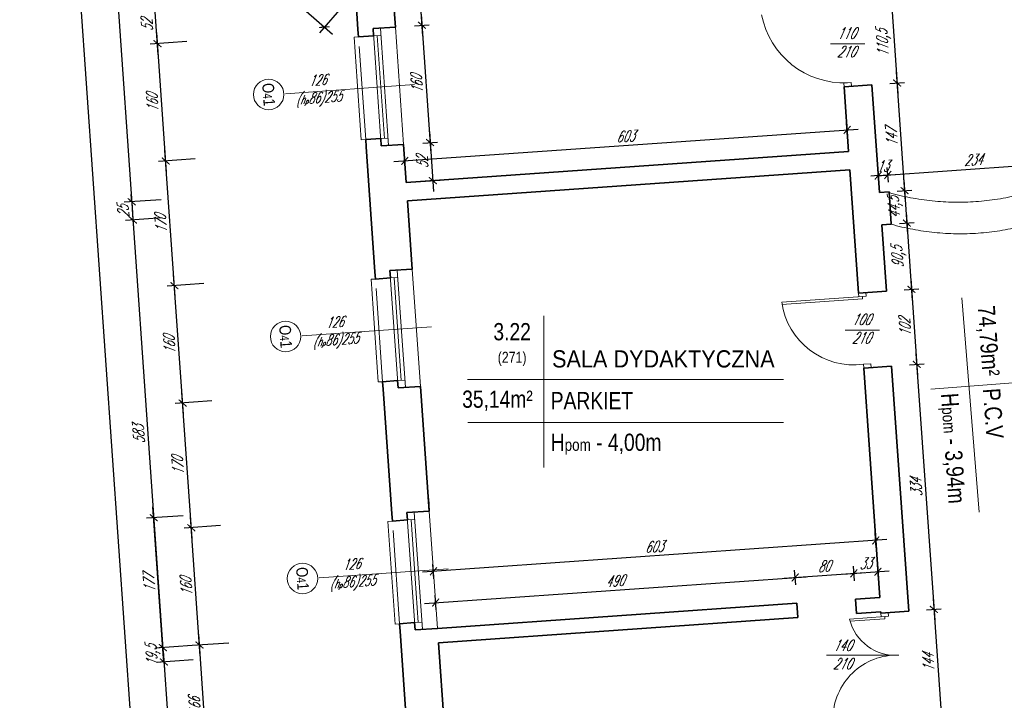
# Model space of a CAD drawing. Header units: millimetres. Extents: x 402 to 79005, y -7782 to 89952.
# Tile 41 of 256: x 21434 to 22773, y 16229 to 17155. Entities that reach past the tile are written whole.
import ezdxf

# ---------------------------------------------------------------- set-up
doc = ezdxf.new("R2010")
doc.units = ezdxf.units.MM
doc.header["$LTSCALE"] = 10
doc.linetypes.add('DASHED', pattern=[19.05, 12.7, -6.35])
doc.layers.get('0').update_dxf_attribs({"lineweight": 0})
doc.layers.get('Defpoints').update_dxf_attribs({"color": 253})
for name, color, linetype, lineweight in [('01 parter - ściany', 253, 'Continuous', 35), ('03-01_okna', 253, 'Continuous', 15), ('03_drzwi', 253, 'Continuous', 15), ('04-1_widok', 253, 'Continuous', 5), ('04-2_nad', 253, 'DASHED', 5), ('05-01_wymiary', 253, 'Continuous', 5), ('05-03_opis', 253, 'Continuous', 5)]:
    doc.layers.add(name, color=color, linetype=linetype, lineweight=lineweight)
doc.styles.add('ariel', font='ARIAL.TTF', dxfattribs={"width": 0.8})
doc.styles.add('ariel_wym', font='simplex.shx', dxfattribs={"width": 0.65, "oblique": 25})
doc.dimstyles.new('ariel 50', dxfattribs={"dimtxt": 15, "dimasz": 10, "dimexe": 10, "dimexo": 0, "dimgap": 5, "dimtad": 1, "dimdec": 1, "dimrnd": 0.5, "dimtxsty": 'ariel_wym', "dimblk": 'ARCHTICK', "dimcen": 2.5, "dimdle": 15, "dimazin": 0, "dimtfac": 1, "dimtdec": 1, "dimtix": 1, "dimtmove": 0, "dimatfit": 3, "dimldrblk": 'DOT', "dimfxl": 0, "dimarcsym": 0})
doc.dimstyles.new('ariel 50 wnętrze', dxfattribs={"dimtxt": 15, "dimasz": 10, "dimexe": 10, "dimexo": 0, "dimgap": 5, "dimtad": 1, "dimdec": 1, "dimrnd": 0.5, "dimtxsty": 'ariel_wym', "dimblk": 'ARCHTICK', "dimcen": 2.5, "dimdle": 15, "dimazin": 0, "dimtfac": 1, "dimtdec": 1, "dimtix": 1, "dimtmove": 0, "dimatfit": 3, "dimldrblk": 'DOT', "dimfxl": 0, "dimarcsym": 0})

# ---------------------------------------------------------------- blocks, each defined once
blk = doc.blocks.new('_ArchTick')
at = {"color": 0, "linetype": 'ByBlock', "const_width": 0.15}
blk.add_lwpolyline([(-0.5, -0.5), (0.5, 0.5)], dxfattribs=at)
blk = doc.blocks.new('*D3283')
at = {"layer": '05-01_wymiary', "color": 0, "lineweight": -2}
for p, q in [((21691.5, 16123.9), (21677.8, 16319.5)), ((21718.8, 16307.3), (21668.9, 16303.8)), ((21730.4, 16141.7), (21680.5, 16138.2))]:
    blk.add_line(p, q, dxfattribs=at)
at = {"layer": 'Defpoints', "color": 0, "lineweight": 0}
for p in [(22002.4, 16327.1), (21678.9, 16304.5), (22014, 16161.5)]:
    blk.add_point(p, dxfattribs=at)
at = {"layer": '05-01_wymiary', "color": 0, "lineweight": -2, "xscale": 10, "yscale": 10, "zscale": 10}
for p, rotation in [((21678.9, 16304.5), 94.00000000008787), ((21690.5, 16138.9), 274.0000000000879)]:
    blk.add_blockref('_ArchTick', p, dxfattribs=dict(at, rotation=rotation))
at = {"layer": '05-01_wymiary', "color": 0, "insert": (21672.2, 16220.8), "char_height": 15, "attachment_point": 5, "rotation": 94, "style": 'ariel_wym'}
blk.add_mtext('166', dxfattribs=at)
blk = doc.blocks.new('_Dot')
at = {"color": 0, "linetype": 'ByBlock', "lineweight": -2}
blk.add_line((-0.5, 0), (-1, 0), dxfattribs=at)
at = {"color": 0, "linetype": 'ByBlock', "const_width": 0.5}
blk.add_lwpolyline([(-0.25, 0, 1), (0.25, 0, 1)], format="xyb", close=True, dxfattribs=at)
blk = doc.blocks.new('*D3284')
at = {"layer": '05-01_wymiary', "color": 0, "lineweight": -2}
for p, q in [((21679.9, 16289.5), (21666.7, 16479.1)), ((21707.6, 16466.9), (21657.8, 16463.4)), ((21718.8, 16307.3), (21668.9, 16303.8))]:
    blk.add_line(p, q, dxfattribs=at)
at = {"layer": 'Defpoints', "color": 0, "lineweight": 0}
for p in [(21991.3, 16486.7), (21667.7, 16464.1), (22002.4, 16327.1)]:
    blk.add_point(p, dxfattribs=at)
at = {"layer": '05-01_wymiary', "color": 0, "lineweight": -2, "xscale": 10, "yscale": 10, "zscale": 10}
for p, rotation in [((21667.7, 16464.1), 94.000000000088), ((21678.9, 16304.5), 274.000000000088)]:
    blk.add_blockref('_ArchTick', p, dxfattribs=dict(at, rotation=rotation))
at = {"layer": '05-01_wymiary', "color": 0, "insert": (21660.8, 16383.4), "char_height": 15, "attachment_point": 5, "rotation": 94, "style": 'ariel_wym'}
blk.add_mtext('160', dxfattribs=at)
blk = doc.blocks.new('*D3285')
at = {"layer": '05-01_wymiary', "color": 0, "lineweight": -2}
for p, q in [((21668.8, 16449.1), (21654.8, 16648.6)), ((21695.8, 16636.5), (21645.9, 16633)), ((21707.6, 16466.9), (21657.8, 16463.4))]:
    blk.add_line(p, q, dxfattribs=at)
at = {"layer": 'Defpoints', "color": 0, "lineweight": 0}
for p in [(21979.4, 16656.3), (21655.9, 16633.7), (21991.3, 16486.7)]:
    blk.add_point(p, dxfattribs=at)
at = {"layer": '05-01_wymiary', "color": 0, "lineweight": -2, "xscale": 10, "yscale": 10, "zscale": 10}
for p, rotation in [((21655.9, 16633.7), 94.000000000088), ((21667.7, 16464.1), 274.000000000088)]:
    blk.add_blockref('_ArchTick', p, dxfattribs=dict(at, rotation=rotation))
at = {"layer": '05-01_wymiary', "color": 0, "insert": (21649.3, 16548), "char_height": 15, "attachment_point": 5, "rotation": 94, "style": 'ariel_wym'}
blk.add_mtext('170', dxfattribs=at)
blk = doc.blocks.new('*D3286')
at = {"layer": '05-01_wymiary', "color": 0, "lineweight": -2}
for p, q in [((21656.9, 16618.7), (21643.7, 16808.3)), ((21684.6, 16796.1), (21634.7, 16792.6)), ((21695.8, 16636.5), (21645.9, 16633))]:
    blk.add_line(p, q, dxfattribs=at)
at = {"layer": 'Defpoints', "color": 0, "lineweight": 0}
for p in [(21968.3, 16815.9), (21644.7, 16793.3), (21979.4, 16656.3)]:
    blk.add_point(p, dxfattribs=at)
at = {"layer": '05-01_wymiary', "color": 0, "lineweight": -2, "xscale": 10, "yscale": 10, "zscale": 10}
for p, rotation in [((21644.7, 16793.3), 94.00000000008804), ((21655.9, 16633.7), 274.0000000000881)]:
    blk.add_blockref('_ArchTick', p, dxfattribs=dict(at, rotation=rotation))
at = {"layer": '05-01_wymiary', "color": 0, "insert": (21637.8, 16712.6), "char_height": 15, "attachment_point": 5, "rotation": 94, "style": 'ariel_wym'}
blk.add_mtext('160', dxfattribs=at)
blk = doc.blocks.new('*D3287')
at = {"layer": '05-01_wymiary', "color": 0, "lineweight": -2}
for p, q in [((21672.8, 16965.7), (21622.9, 16962.2)), ((21645.8, 16778.3), (21631.8, 16977.8)), ((21684.6, 16796.1), (21634.7, 16792.6))]:
    blk.add_line(p, q, dxfattribs=at)
at = {"layer": 'Defpoints', "color": 0, "lineweight": 0}
for p in [(21956.4, 16985.5), (21632.9, 16962.9), (21968.3, 16815.9)]:
    blk.add_point(p, dxfattribs=at)
at = {"layer": '05-01_wymiary', "color": 0, "lineweight": -2, "xscale": 10, "yscale": 10, "zscale": 10}
for p, rotation in [((21632.9, 16962.9), 94.00000000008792), ((21644.7, 16793.3), 274.0000000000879)]:
    blk.add_blockref('_ArchTick', p, dxfattribs=dict(at, rotation=rotation))
at = {"layer": '05-01_wymiary', "color": 0, "insert": (21626.3, 16877.2), "char_height": 15, "attachment_point": 5, "rotation": 94, "style": 'ariel_wym'}
blk.add_mtext('170', dxfattribs=at)
blk = doc.blocks.new('*D3288')
at = {"layer": '05-01_wymiary', "color": 0, "lineweight": -2}
for p, q in [((21633.9, 16947.9), (21620.6, 17137.5)), ((21661.6, 17125.3), (21611.7, 17121.8)), ((21672.8, 16965.7), (21622.9, 16962.2))]:
    blk.add_line(p, q, dxfattribs=at)
at = {"layer": 'Defpoints', "color": 0, "lineweight": 0}
for p in [(21945.2, 17145.1), (21621.7, 17122.5), (21956.4, 16985.5)]:
    blk.add_point(p, dxfattribs=at)
at = {"layer": '05-01_wymiary', "color": 0, "lineweight": -2, "xscale": 10, "yscale": 10, "zscale": 10}
for p, rotation in [((21621.7, 17122.5), 94.00000000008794), ((21632.9, 16962.9), 274.0000000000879)]:
    blk.add_blockref('_ArchTick', p, dxfattribs=dict(at, rotation=rotation))
at = {"layer": '05-01_wymiary', "color": 0, "insert": (21614.8, 17041.8), "char_height": 15, "attachment_point": 5, "rotation": 94, "style": 'ariel_wym'}
blk.add_mtext('160', dxfattribs=at)
blk = doc.blocks.new('*D3289')
at = {"layer": '05-01_wymiary', "color": 0, "lineweight": -2}
for p, q in [((21622.7, 17107.5), (21617, 17189.3)), ((21658, 17177.2), (21608.1, 17173.7)), ((21661.6, 17125.3), (21611.7, 17121.8))]:
    blk.add_line(p, q, dxfattribs=at)
at = {"layer": 'Defpoints', "color": 0, "lineweight": 0}
for p in [(21890.7, 17193.4), (21618.1, 17174.4), (21945.2, 17145.1)]:
    blk.add_point(p, dxfattribs=at)
at = {"layer": '05-01_wymiary', "color": 0, "lineweight": -2, "xscale": 10, "yscale": 10, "zscale": 10}
for p, rotation in [((21618.1, 17174.4), 94.0000000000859), ((21621.7, 17122.5), 274.0000000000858)]:
    blk.add_blockref('_ArchTick', p, dxfattribs=dict(at, rotation=rotation))
at = {"layer": '05-01_wymiary', "color": 0, "insert": (21607.4, 17147.6), "char_height": 15, "attachment_point": 5, "rotation": 94, "style": 'ariel_wym'}
blk.add_mtext('52', dxfattribs=at)
blk = doc.blocks.new('*D3303')
at = {"layer": '05-01_wymiary', "color": 0, "lineweight": -2}
for p, q in [((21520.3, 17856.2), (21587.6, 16892.6)), ((21561.2, 17844), (21511.3, 17840.5)), ((21626.5, 16910.3), (21576.6, 16906.8))]:
    blk.add_line(p, q, dxfattribs=at)
at = {"layer": 'Defpoints', "color": 0, "lineweight": 0}
for p in [(21879.9, 17866.3), (21960, 16933.6), (21586.6, 16907.5)]:
    blk.add_point(p, dxfattribs=at)
at = {"layer": '05-01_wymiary', "color": 0, "lineweight": -2, "xscale": 10, "yscale": 10, "zscale": 10}
for p, rotation in [((21521.3, 17841.2), 94.00000000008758), ((21586.6, 16907.5), 274.0000000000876)]:
    blk.add_blockref('_ArchTick', p, dxfattribs=dict(at, rotation=rotation))
at = {"layer": '05-01_wymiary', "color": 0, "insert": (21541.5, 17373.5), "char_height": 15, "attachment_point": 5, "rotation": 94, "style": 'ariel_wym'}
blk.add_mtext('936', dxfattribs=at)
blk = doc.blocks.new('*D3304')
at = {"layer": '05-01_wymiary', "color": 0, "lineweight": -2}
for p, q in [((21586.6, 16907.5), (21585.9, 16917.5)), ((21626.5, 16910.3), (21576.6, 16906.8)), ((21586.6, 16907.5), (21588.3, 16882.6)), ((21628.2, 16885.4), (21578.4, 16881.9)), ((21588.3, 16882.6), (21589, 16872.6))]:
    blk.add_line(p, q, dxfattribs=at)
at = {"layer": 'Defpoints', "color": 0, "lineweight": 0}
for p in [(21960, 16933.6), (21961.8, 16908.7), (21588.3, 16882.6)]:
    blk.add_point(p, dxfattribs=at)
at = {"layer": '05-01_wymiary', "color": 0, "lineweight": -2, "xscale": 10, "yscale": 10, "zscale": 10}
for p, rotation in [((21586.6, 16907.5), 274.0000000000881), ((21588.3, 16882.6), 94.00000000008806)]:
    blk.add_blockref('_ArchTick', p, dxfattribs=dict(at, rotation=rotation))
at = {"layer": '05-01_wymiary', "color": 0, "insert": (21575, 16894.2), "char_height": 15, "attachment_point": 5, "rotation": 94, "style": 'ariel_wym'}
blk.add_mtext('25', dxfattribs=at)
blk = doc.blocks.new('*D3305')
at = {"layer": '05-01_wymiary', "color": 0, "lineweight": -2}
for p, q in [((21628.2, 16885.4), (21578.4, 16881.9)), ((21587.3, 16897.5), (21630.1, 16286)), ((21668.9, 16303.8), (21619, 16300.3))]:
    blk.add_line(p, q, dxfattribs=at)
at = {"layer": 'Defpoints', "color": 0, "lineweight": 0}
for p in [(21961.8, 16908.7), (22002.4, 16327.1), (21629, 16301)]:
    blk.add_point(p, dxfattribs=at)
at = {"layer": '05-01_wymiary', "color": 0, "lineweight": -2, "xscale": 10, "yscale": 10, "zscale": 10}
for p, rotation in [((21588.3, 16882.6), 94.00000000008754), ((21629, 16301), 274.0000000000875)]:
    blk.add_blockref('_ArchTick', p, dxfattribs=dict(at, rotation=rotation))
at = {"layer": '05-01_wymiary', "color": 0, "insert": (21596.2, 16590.9), "char_height": 15, "attachment_point": 5, "rotation": 94, "style": 'ariel_wym'}
blk.add_mtext('583', dxfattribs=at)
blk = doc.blocks.new('*D3306')
at = {"layer": '05-01_wymiary', "color": 0, "lineweight": -2}
for p, q in [((21630.1, 16286), (21615.6, 16492.5)), ((21656.6, 16480.4), (21606.7, 16476.9)), ((21668.9, 16303.8), (21619, 16300.3))]:
    blk.add_line(p, q, dxfattribs=at)
at = {"layer": 'Defpoints', "color": 0, "lineweight": 0}
for p in [(21990.1, 16503.7), (21616.7, 16477.6), (22002.4, 16327.1)]:
    blk.add_point(p, dxfattribs=at)
at = {"layer": '05-01_wymiary', "color": 0, "lineweight": -2, "xscale": 10, "yscale": 10, "zscale": 10}
for p, rotation in [((21616.7, 16477.6), 94.00000000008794), ((21629, 16301), 274.0000000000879)]:
    blk.add_blockref('_ArchTick', p, dxfattribs=dict(at, rotation=rotation))
at = {"layer": '05-01_wymiary', "color": 0, "insert": (21610.4, 16388.4), "char_height": 15, "attachment_point": 5, "rotation": 94, "style": 'ariel_wym'}
blk.add_mtext('177', dxfattribs=at)
blk = doc.blocks.new('*D3307')
at = {"layer": '05-01_wymiary', "color": 0, "lineweight": -2}
for p, q in [((21629.3, 16296.5), (21681.7, 15546.8)), ((21670.3, 16284.3), (21620.4, 16280.8)), ((21720.6, 15564.6), (21670.7, 15561.1))]:
    blk.add_line(p, q, dxfattribs=at)
at = {"layer": 'Defpoints', "color": 0, "lineweight": 0}
for p in [(22003.8, 16307.6), (22054.1, 15587.9), (21680.7, 15561.8)]:
    blk.add_point(p, dxfattribs=at)
at = {"layer": '05-01_wymiary', "color": 0, "lineweight": -2, "xscale": 10, "yscale": 10, "zscale": 10}
for p, rotation in [((21630.4, 16281.5), 94.00000000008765), ((21680.7, 15561.8), 274.0000000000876)]:
    blk.add_blockref('_ArchTick', p, dxfattribs=dict(at, rotation=rotation))
at = {"layer": '05-01_wymiary', "color": 0, "insert": (21641.6, 15920.7), "char_height": 15, "attachment_point": 5, "rotation": 94, "style": 'ariel_wym'}
blk.add_mtext('721,5', dxfattribs=at)
blk = doc.blocks.new('*D3316')
at = {"layer": '05-01_wymiary', "color": 0, "lineweight": -2}
for p, q in [((21752.5, 13818.9), (21443.2, 18240.8)), ((21484.2, 18228.6), (21434.3, 18225.1)), ((21791.3, 13836.7), (21741.4, 13833.2))]:
    blk.add_line(p, q, dxfattribs=at)
at = {"layer": 'Defpoints', "color": 0, "lineweight": 0}
for p in [(21816.7, 18251.8), (21444.3, 18225.8), (22198.6, 13865.1)]:
    blk.add_point(p, dxfattribs=at)
at = {"layer": '05-01_wymiary', "color": 0, "lineweight": -2, "xscale": 10, "yscale": 10, "zscale": 10}
for p, rotation in [((21444.3, 18225.8), 94.00000000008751), ((21751.4, 13833.9), 274.0000000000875)]:
    blk.add_blockref('_ArchTick', p, dxfattribs=dict(at, rotation=rotation))
at = {"layer": '05-01_wymiary', "color": 0, "insert": (21584, 16028.9), "char_height": 15, "attachment_point": 5, "rotation": 94, "style": 'ariel_wym'}
blk.add_mtext('4402,5', dxfattribs=at)
blk = doc.blocks.new('*D3343')
at = {"layer": '05-01_wymiary', "color": 0, "lineweight": -2}
for p, q in [((22618.7, 17194.2), (22628.5, 17054.1)), ((22609.8, 17178.6), (22629.7, 17179.9)), ((22617.5, 17068.3), (22637.4, 17069.7))]:
    blk.add_line(p, q, dxfattribs=at)
at = {"layer": 'Defpoints', "color": 0, "lineweight": 0}
for p in [(22585.6, 17176.9), (22593.3, 17066.6), (22627.5, 17069)]:
    blk.add_point(p, dxfattribs=at)
at = {"layer": '05-01_wymiary', "color": 0, "lineweight": -2, "xscale": 10, "yscale": 10, "zscale": 10}
for p, rotation in [((22619.7, 17179.2), 94.0000000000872), ((22627.5, 17069), 274.0000000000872)]:
    blk.add_blockref('_ArchTick', p, dxfattribs=dict(at, rotation=rotation))
at = {"layer": '05-01_wymiary', "color": 0, "insert": (22609.7, 17123.2), "char_height": 15, "attachment_point": 5, "rotation": 94, "style": 'ariel_wym'}
blk.add_mtext('110,5', dxfattribs=at)
blk = doc.blocks.new('*D3344')
at = {"layer": '05-01_wymiary', "color": 0, "lineweight": -2}
for p, q in [((22626.4, 17084), (22638.7, 16907.6)), ((22617.5, 17068.3), (22637.4, 17069.7)), ((22627.7, 16921.9), (22647.7, 16923.3))]:
    blk.add_line(p, q, dxfattribs=at)
at = {"layer": 'Defpoints', "color": 0, "lineweight": 0}
for p in [(22593.3, 17066.6), (22616.5, 16921.1), (22637.7, 16922.6)]:
    blk.add_point(p, dxfattribs=at)
at = {"layer": '05-01_wymiary', "color": 0, "lineweight": -2, "xscale": 10, "yscale": 10, "zscale": 10}
for p, rotation in [((22627.5, 17069), 94.00000000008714), ((22637.7, 16922.6), 274.0000000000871)]:
    blk.add_blockref('_ArchTick', p, dxfattribs=dict(at, rotation=rotation))
at = {"layer": '05-01_wymiary', "color": 0, "insert": (22620.1, 16994.9), "char_height": 15, "attachment_point": 5, "rotation": 94, "style": 'ariel_wym'}
blk.add_mtext('147', dxfattribs=at)
blk = doc.blocks.new('*D3345')
at = {"layer": '05-01_wymiary', "color": 0, "lineweight": -2}
for p, q in [((22636.6, 16937.5), (22641.8, 16863.4)), ((22627.7, 16921.9), (22647.7, 16923.3)), ((22630.8, 16877.7), (22650.8, 16879.1))]:
    blk.add_line(p, q, dxfattribs=at)
at = {"layer": 'Defpoints', "color": 0, "lineweight": 0}
for p in [(22616.5, 16921.1), (22619.6, 16876.9), (22640.8, 16878.4)]:
    blk.add_point(p, dxfattribs=at)
at = {"layer": '05-01_wymiary', "color": 0, "lineweight": -2, "xscale": 10, "yscale": 10, "zscale": 10}
for p, rotation in [((22637.7, 16922.6), 94.00000000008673), ((22640.8, 16878.4), 274.0000000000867)]:
    blk.add_blockref('_ArchTick', p, dxfattribs=dict(at, rotation=rotation))
at = {"layer": '05-01_wymiary', "color": 0, "insert": (22625.3, 16899.5), "char_height": 15, "attachment_point": 5, "rotation": 94, "style": 'ariel_wym'}
blk.add_mtext('44,5', dxfattribs=at)
blk = doc.blocks.new('*D3346')
at = {"layer": '05-01_wymiary', "color": 0, "lineweight": -2}
for p, q in [((22639.7, 16893.3), (22648.1, 16773.2)), ((22630.8, 16877.7), (22650.8, 16879.1)), ((22637.1, 16787.5), (22657.1, 16788.9))]:
    blk.add_line(p, q, dxfattribs=at)
at = {"layer": 'Defpoints', "color": 0, "lineweight": 0}
for p in [(22619.6, 16876.9), (22612.9, 16785.8), (22647.1, 16788.2)]:
    blk.add_point(p, dxfattribs=at)
at = {"layer": '05-01_wymiary', "color": 0, "lineweight": -2, "xscale": 10, "yscale": 10, "zscale": 10}
for p, rotation in [((22640.8, 16878.4), 94.00000000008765), ((22647.1, 16788.2), 274.0000000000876)]:
    blk.add_blockref('_ArchTick', p, dxfattribs=dict(at, rotation=rotation))
at = {"layer": '05-01_wymiary', "color": 0, "insert": (22630, 16832.3), "char_height": 15, "attachment_point": 5, "rotation": 94, "style": 'ariel_wym'}
blk.add_mtext('90,5', dxfattribs=at)
blk = doc.blocks.new('*D3347')
at = {"layer": '05-01_wymiary', "color": 0, "lineweight": -2}
for p, q in [((22646, 16803.2), (22655.3, 16671.3)), ((22637.1, 16787.5), (22657.1, 16788.9)), ((22644.2, 16685.6), (22664.2, 16686.9))]:
    blk.add_line(p, q, dxfattribs=at)
at = {"layer": 'Defpoints', "color": 0, "lineweight": 0}
for p in [(22612.9, 16785.8), (22620.1, 16683.9), (22654.2, 16686.3)]:
    blk.add_point(p, dxfattribs=at)
at = {"layer": '05-01_wymiary', "color": 0, "lineweight": -2, "xscale": 10, "yscale": 10, "zscale": 10}
for p, rotation in [((22647.1, 16788.2), 94.00000000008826), ((22654.2, 16686.3), 274.0000000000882)]:
    blk.add_blockref('_ArchTick', p, dxfattribs=dict(at, rotation=rotation))
at = {"layer": '05-01_wymiary', "color": 0, "insert": (22638.2, 16736.4), "char_height": 15, "attachment_point": 5, "rotation": 94, "style": 'ariel_wym'}
blk.add_mtext('102', dxfattribs=at)
blk = doc.blocks.new('*D3348')
at = {"layer": '05-01_wymiary', "color": 0, "lineweight": -2}
for p, q in [((22653.2, 16701.2), (22678.6, 16338)), ((22644.2, 16685.6), (22664.2, 16686.9)), ((22667.6, 16352.3), (22687.5, 16353.7))]:
    blk.add_line(p, q, dxfattribs=at)
at = {"layer": 'Defpoints', "color": 0, "lineweight": 0}
for p in [(22620.1, 16683.9), (22643.4, 16350.6), (22677.5, 16353)]:
    blk.add_point(p, dxfattribs=at)
at = {"layer": '05-01_wymiary', "color": 0, "lineweight": -2, "xscale": 10, "yscale": 10, "zscale": 10}
for p, rotation in [((22654.2, 16686.3), 94.00000000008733), ((22677.5, 16353), 274.0000000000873)]:
    blk.add_blockref('_ArchTick', p, dxfattribs=dict(at, rotation=rotation))
at = {"layer": '05-01_wymiary', "color": 0, "insert": (22653.4, 16518.7), "char_height": 15, "attachment_point": 5, "rotation": 94, "style": 'ariel_wym'}
blk.add_mtext('334', dxfattribs=at)
blk = doc.blocks.new('*D3349')
at = {"layer": '05-01_wymiary', "color": 0, "lineweight": -2}
for p, q in [((22676.5, 16367.9), (22688.6, 16194.6)), ((22667.6, 16352.3), (22687.5, 16353.7)), ((22677.6, 16208.8), (22697.5, 16210.2))]:
    blk.add_line(p, q, dxfattribs=at)
at = {"layer": 'Defpoints', "color": 0, "lineweight": 0}
for p in [(22643.4, 16350.6), (22653.4, 16207.1), (22687.6, 16209.5)]:
    blk.add_point(p, dxfattribs=at)
at = {"layer": '05-01_wymiary', "color": 0, "lineweight": -2, "xscale": 10, "yscale": 10, "zscale": 10}
for p, rotation in [((22677.5, 16353), 94.00000000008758), ((22687.6, 16209.5), 274.0000000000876)]:
    blk.add_blockref('_ArchTick', p, dxfattribs=dict(at, rotation=rotation))
at = {"layer": '05-01_wymiary', "color": 0, "insert": (22670.1, 16280.4), "char_height": 15, "attachment_point": 5, "rotation": 94, "style": 'ariel_wym'}
blk.add_mtext('144', dxfattribs=at)
blk = doc.blocks.new('*D3366')
at = {"layer": '05-01_wymiary', "color": 0, "lineweight": -2}
for p, q in [((22602.6, 16933.1), (22601.2, 16953)), ((22615.6, 16934), (22614.2, 16953.9)), ((22601.9, 16943.1), (22592, 16942.4)), ((22601.9, 16943.1), (22614.9, 16944)), ((22614.9, 16944), (22624.9, 16944.7))]:
    blk.add_line(p, q, dxfattribs=at)
at = {"layer": 'Defpoints', "color": 0, "lineweight": 0}
for p in [(22614.9, 16944), (22603.5, 16920.2), (22616.5, 16921.1)]:
    blk.add_point(p, dxfattribs=at)
at = {"layer": '05-01_wymiary', "color": 0, "lineweight": -2, "xscale": 10, "yscale": 10, "zscale": 10}
for p, rotation in [((22601.9, 16943.1), 3.999999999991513), ((22614.9, 16944), 183.9999999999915)]:
    blk.add_blockref('_ArchTick', p, dxfattribs=dict(at, rotation=rotation))
at = {"layer": '05-01_wymiary', "color": 0, "insert": (22607.6, 16956), "char_height": 15, "attachment_point": 5, "rotation": 4, "style": 'ariel_wym'}
blk.add_mtext('13', dxfattribs=at)
blk = doc.blocks.new('*D3367')
at = {"layer": '05-01_wymiary', "color": 0, "lineweight": -2}
for p, q in [((22849, 16950.2), (22847.6, 16970.2)), ((22600, 16942.8), (22863.3, 16961.2)), ((22615.6, 16933.9), (22614.2, 16953.8))]:
    blk.add_line(p, q, dxfattribs=at)
at = {"layer": 'Defpoints', "color": 0, "lineweight": 0}
for p in [(22848.3, 16960.2), (22849.9, 16937.3), (22616.5, 16921)]:
    blk.add_point(p, dxfattribs=at)
at = {"layer": '05-01_wymiary', "color": 0, "lineweight": -2, "xscale": 10, "yscale": 10, "zscale": 10}
for p, rotation in [((22848.3, 16960.2), 3.999999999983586), ((22614.9, 16943.9), 183.9999999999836)]:
    blk.add_blockref('_ArchTick', p, dxfattribs=dict(at, rotation=rotation))
at = {"layer": '05-01_wymiary', "color": 0, "insert": (22730.8, 16964.5), "char_height": 15, "attachment_point": 5, "rotation": 4, "style": 'ariel_wym'}
blk.add_mtext('234', dxfattribs=at)
blk = doc.blocks.new('*D2608')
at = {"layer": '05-01_wymiary', "color": 0, "lineweight": -2}
for p, q in [((22599.2, 16436.9), (22597.8, 16456.8)), ((22613.5, 16447.9), (21982.1, 16403.7)), ((21997.7, 16394.8), (21996.3, 16414.7))]:
    blk.add_line(p, q, dxfattribs=at)
at = {"layer": 'Defpoints', "color": 0, "lineweight": 0}
for p in [(22600.6, 16417.9), (21997, 16404.8), (21999, 16375.8)]:
    blk.add_point(p, dxfattribs=at)
at = {"layer": '05-01_wymiary', "color": 0, "lineweight": -2, "xscale": 10, "yscale": 10, "zscale": 10}
for p, rotation in [((22598.5, 16446.8), 3.999999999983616), ((21997, 16404.8), 183.9999999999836)]:
    blk.add_blockref('_ArchTick', p, dxfattribs=dict(at, rotation=rotation))
at = {"layer": '05-01_wymiary', "color": 0, "insert": (22296.9, 16438.3), "char_height": 15, "attachment_point": 5, "rotation": 4, "style": 'ariel_wym'}
blk.add_mtext('603', dxfattribs=at)
blk = doc.blocks.new('*D2610')
at = {"layer": '05-01_wymiary', "color": 0, "lineweight": -2}
for p, q in [((21943, 16962), (22574.5, 17006.1)), ((22560.2, 16995.1), (22558.8, 17015)), ((21958.7, 16953), (21957.3, 16973))]:
    blk.add_line(p, q, dxfattribs=at)
at = {"layer": 'Defpoints', "color": 0, "lineweight": 0}
for p in [(22559.5, 17005.1), (22561.6, 16975.7), (21960, 16933.6)]:
    blk.add_point(p, dxfattribs=at)
at = {"layer": '05-01_wymiary', "color": 0, "lineweight": -2, "xscale": 10, "yscale": 10, "zscale": 10}
for p, rotation in [((22559.5, 17005.1), 3.999999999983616), ((21958, 16963), 183.9999999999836)]:
    blk.add_blockref('_ArchTick', p, dxfattribs=dict(at, rotation=rotation))
at = {"layer": '05-01_wymiary', "color": 0, "insert": (22257.9, 16996.5), "char_height": 15, "attachment_point": 5, "rotation": 4, "style": 'ariel_wym'}
blk.add_mtext('603', dxfattribs=at)
blk = doc.blocks.new('*D2620')
at = {"layer": '05-01_wymiary', "color": 0, "lineweight": -2}
for p, q in [((21975.1, 17235.5), (21982.3, 17132.7)), ((21966.2, 17219.9), (21986.1, 17221.3)), ((21971.3, 17146.9), (21991.2, 17148.3))]:
    blk.add_line(p, q, dxfattribs=at)
at = {"layer": 'Defpoints', "color": 0, "lineweight": 0}
for p in [(21940.1, 17218.1), (21945.2, 17145.1), (21981.3, 17147.6)]:
    blk.add_point(p, dxfattribs=at)
at = {"layer": '05-01_wymiary', "color": 0, "lineweight": -2, "xscale": 10, "yscale": 10, "zscale": 10}
for p, rotation in [((21976.2, 17220.6), 94.00000000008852), ((21981.3, 17147.6), 274.0000000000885)]:
    blk.add_blockref('_ArchTick', p, dxfattribs=dict(at, rotation=rotation))
at = {"layer": '05-01_wymiary', "color": 0, "insert": (21966.2, 17183.2), "char_height": 15, "attachment_point": 5, "rotation": 94, "style": 'ariel_wym'}
blk.add_mtext('73', dxfattribs=at)
blk = doc.blocks.new('*D2621')
at = {"layer": '05-01_wymiary', "color": 0, "lineweight": -2}
for p, q in [((21980.2, 17162.6), (21993.5, 16973.1)), ((21971.3, 17146.9), (21991.2, 17148.3)), ((21982.5, 16987.3), (22002.4, 16988.7))]:
    blk.add_line(p, q, dxfattribs=at)
at = {"layer": 'Defpoints', "color": 0, "lineweight": 0}
for p in [(21945.2, 17145.1), (21956.4, 16985.5), (21992.4, 16988)]:
    blk.add_point(p, dxfattribs=at)
at = {"layer": '05-01_wymiary', "color": 0, "lineweight": -2, "xscale": 10, "yscale": 10, "zscale": 10}
for p, rotation in [((21981.3, 17147.6), 94.00000000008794), ((21992.4, 16988), 274.0000000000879)]:
    blk.add_blockref('_ArchTick', p, dxfattribs=dict(at, rotation=rotation))
at = {"layer": '05-01_wymiary', "color": 0, "insert": (21974.4, 17067), "char_height": 15, "attachment_point": 5, "rotation": 94, "style": 'ariel_wym'}
blk.add_mtext('160', dxfattribs=at)
blk = doc.blocks.new('*D2622')
at = {"layer": '05-01_wymiary', "color": 0, "lineweight": -2}
for p, q in [((21991.4, 17003), (21997.1, 16921.2)), ((21982.5, 16987.3), (22002.4, 16988.7)), ((21986.1, 16935.5), (22006, 16936.8))]:
    blk.add_line(p, q, dxfattribs=at)
at = {"layer": 'Defpoints', "color": 0, "lineweight": 0}
for p in [(21956.4, 16985.5), (21960, 16933.6), (21996.1, 16936.2)]:
    blk.add_point(p, dxfattribs=at)
at = {"layer": '05-01_wymiary', "color": 0, "lineweight": -2, "xscale": 10, "yscale": 10, "zscale": 10}
for p, rotation in [((21992.4, 16988), 94.0000000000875), ((21996.1, 16936.2), 274.0000000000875)]:
    blk.add_blockref('_ArchTick', p, dxfattribs=dict(at, rotation=rotation))
at = {"layer": '05-01_wymiary', "color": 0, "insert": (21981.8, 16961.2), "char_height": 15, "attachment_point": 5, "rotation": 94, "style": 'ariel_wym'}
blk.add_mtext('52', dxfattribs=at)
blk = doc.blocks.new('*D3065')
at = {"layer": '05-01_wymiary', "color": 0, "lineweight": -2}
for p, q in [((21816.2, 17226.2), (21783.4, 17188.5)), ((21859.9, 17135.1), (21778.6, 17205.9)), ((21874.9, 17175.2), (21842.1, 17137.4))]:
    blk.add_line(p, q, dxfattribs=at)
at = {"layer": 'Defpoints', "color": 0, "lineweight": 0}
for p in [(21832, 17244.5), (21789.9, 17196), (21890.7, 17193.4)]:
    blk.add_point(p, dxfattribs=at)
at = {"layer": '05-01_wymiary', "color": 0, "lineweight": -2, "xscale": 10, "yscale": 10, "zscale": 10}
for p, rotation in [((21789.9, 17196), 139.0000000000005), ((21848.6, 17145), 319.0000000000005)]:
    blk.add_blockref('_ArchTick', p, dxfattribs=dict(at, rotation=rotation))
at = {"layer": '05-01_wymiary', "color": 0, "insert": (21827.5, 17179.9), "char_height": 15, "attachment_point": 5, "rotation": 319, "style": 'ariel_wym'}
blk.add_mtext('78', dxfattribs=at)
blk = doc.blocks.new('*D3070')
at = {"layer": '05-01_wymiary', "color": 0, "lineweight": -2}
for p, q in [((22489.6, 16386.5), (22488.2, 16406.4)), ((21985, 16361.2), (22503.8, 16397.5)), ((22000.7, 16352.3), (21999.3, 16372.2))]:
    blk.add_line(p, q, dxfattribs=at)
at = {"layer": 'Defpoints', "color": 0, "lineweight": 0}
for p in [(22488.9, 16396.4), (22491.3, 16361.3), (22002.4, 16327.1)]:
    blk.add_point(p, dxfattribs=at)
at = {"layer": '05-01_wymiary', "color": 0, "lineweight": -2, "xscale": 10, "yscale": 10, "zscale": 10}
for p, rotation in [((22488.9, 16396.4), 3.999999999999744), ((22000, 16362.3), 183.9999999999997)]:
    blk.add_blockref('_ArchTick', p, dxfattribs=dict(at, rotation=rotation))
at = {"layer": '05-01_wymiary', "color": 0, "insert": (22243.6, 16391.8), "char_height": 15, "attachment_point": 5, "rotation": 4, "style": 'ariel_wym'}
blk.add_mtext('490', dxfattribs=at)
blk = doc.blocks.new('*D3071')
at = {"layer": '05-01_wymiary', "color": 0, "lineweight": -2}
for p, q in [((22473.9, 16395.4), (22583.6, 16403.1)), ((22489.6, 16386.5), (22488.2, 16406.4)), ((22569.4, 16392), (22568, 16412))]:
    blk.add_line(p, q, dxfattribs=at)
at = {"layer": 'Defpoints', "color": 0, "lineweight": 0}
for p in [(22568.7, 16402), (22571.1, 16366.9), (22491.3, 16361.3)]:
    blk.add_point(p, dxfattribs=at)
at = {"layer": '05-01_wymiary', "color": 0, "lineweight": -2, "xscale": 10, "yscale": 10, "zscale": 10}
for p, rotation in [((22488.9, 16396.4), 184.0002928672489), ((22568.7, 16402), 4.000292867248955)]:
    blk.add_blockref('_ArchTick', p, dxfattribs=dict(at, rotation=rotation))
at = {"layer": '05-01_wymiary', "color": 0, "insert": (22527.9, 16411.7), "char_height": 15, "attachment_point": 5, "rotation": 4.0003, "style": 'ariel_wym'}
blk.add_mtext('80', dxfattribs=at)
blk = doc.blocks.new('*D3072')
at = {"layer": '05-01_wymiary', "color": 0, "lineweight": -2}
for p, q in [((22553.7, 16401), (22616.5, 16405.4)), ((22569.4, 16392), (22568, 16412)), ((22602.2, 16394.3), (22600.8, 16414.3))]:
    blk.add_line(p, q, dxfattribs=at)
at = {"layer": 'Defpoints', "color": 0, "lineweight": 0}
for p in [(22601.5, 16404.3), (22571.1, 16366.9), (22604, 16369.2)]:
    blk.add_point(p, dxfattribs=at)
at = {"layer": '05-01_wymiary', "color": 0, "lineweight": -2, "xscale": 10, "yscale": 10, "zscale": 10}
for p, rotation in [((22568.7, 16402), 183.9999999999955), ((22601.5, 16404.3), 3.999999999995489)]:
    blk.add_blockref('_ArchTick', p, dxfattribs=dict(at, rotation=rotation))
at = {"layer": '05-01_wymiary', "color": 0, "insert": (22584.2, 16415.6), "char_height": 15, "attachment_point": 5, "rotation": 4, "style": 'ariel_wym'}
blk.add_mtext('33', dxfattribs=at)
blk = doc.blocks.new('*D3081')
at = {"layer": '05-01_wymiary', "color": 0, "lineweight": -2}
for p, q in [((21629, 16301), (21628.3, 16311)), ((21629.2, 16301), (21619, 16300.3)), ((21630.4, 16281.5), (21629, 16301)), ((21630.6, 16281.5), (21620.4, 16280.8)), ((21630.4, 16281.5), (21631.1, 16271.6))]:
    blk.add_line(p, q, dxfattribs=at)
at = {"layer": 'Defpoints', "color": 0, "lineweight": 0}
for p in [(21972, 16325), (21629, 16301), (22003.8, 16307.6)]:
    blk.add_point(p, dxfattribs=at)
at = {"layer": '05-01_wymiary', "color": 0, "lineweight": -2, "xscale": 10, "yscale": 10, "zscale": 10}
for p, rotation in [((21629, 16301), 274.0000000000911), ((21630.4, 16281.5), 94.00000000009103)]:
    blk.add_blockref('_ArchTick', p, dxfattribs=dict(at, rotation=rotation))
at = {"layer": '05-01_wymiary', "color": 0, "insert": (21615.8, 16290.3), "char_height": 15, "attachment_point": 5, "rotation": 94, "style": 'ariel_wym'}
blk.add_mtext('19,5', dxfattribs=at)

msp = doc.modelspace()

# ---------------------------------------------------------------- linework, layer by layer
at = {"layer": '01 parter - ściany'}
for p, q in [((21945.244, 17145.116), (21940.143, 17218.062)), ((21894.368, 17141.558), (21890.741, 17193.431)), ((21895.066, 17131.582), (21894.368, 17141.558)), ((21945.244, 17145.116), (21914.818, 17142.988)), ((21914.818, 17142.988), (21915.516, 17133.012)), ((21915.516, 17133.012), (21895.066, 17131.582)), ((22593.298, 17066.63), (22555.39, 17063.98)), ((22561.564, 16975.695), (22555.39, 17063.98)), ((22603.538, 16920.188), (22593.298, 17066.63)), ((21925.282, 16993.353), (21904.832, 16991.923)), ((21904.832, 16991.923), (21905.529, 16981.948)), ((21925.979, 16983.378), (21925.282, 16993.353)), ((21917.388, 16812.362), (21905.529, 16981.948)), ((21956.405, 16985.505), (21925.979, 16983.378)), ((21960.032, 16933.632), (21956.405, 16985.505)), ((21960.032, 16933.632), (22561.564, 16975.695)), ((21961.776, 16908.693), (22563.307, 16950.756)), ((22575.027, 16783.164), (22563.307, 16950.756)), ((22603.538, 16920.188), (22616.506, 16921.095)), ((22616.506, 16921.095), (22619.596, 16876.903)), ((21968.264, 16815.919), (21961.776, 16908.693)), ((22619.596, 16876.903), (22606.628, 16875.996)), ((22612.934, 16785.815), (22606.628, 16875.996)), ((21918.085, 16802.386), (21917.388, 16812.362)), ((21968.264, 16815.919), (21937.838, 16813.792)), ((21937.838, 16813.792), (21938.536, 16803.816)), ((21938.536, 16803.816), (21918.085, 16802.386)), ((22612.934, 16785.815), (22575.027, 16783.164)), ((22620.063, 16683.864), (22582.156, 16681.213)), ((22643.369, 16350.578), (22620.063, 16683.864)), ((22589.885, 16570.684), (22582.156, 16681.213)), ((21948.301, 16664.157), (21927.851, 16662.727)), ((21927.851, 16662.727), (21928.549, 16652.752)), ((21948.999, 16654.182), (21948.301, 16664.157)), ((21940.408, 16483.166), (21928.549, 16652.752)), ((21979.425, 16656.309), (21948.999, 16654.182)), ((21991.283, 16486.723), (21979.425, 16656.309)), ((22603.975, 16369.176), (22589.885, 16570.684)), ((21991.283, 16486.723), (21990.097, 16503.682)), ((21941.105, 16473.19), (21940.408, 16483.166)), ((21991.283, 16486.723), (21960.858, 16484.596)), ((21960.858, 16484.596), (21961.555, 16474.62)), ((21961.555, 16474.62), (21941.105, 16473.19)), ((22571.126, 16366.874), (22603.975, 16369.176)), ((22571.126, 16366.874), (22572.276, 16347.384)), ((22002.444, 16327.113), (22491.315, 16361.298)), ((22491.315, 16361.298), (22492.449, 16341.802)), ((22572.275, 16347.39), (22605.337, 16349.702)), ((22605.461, 16347.927), (22605.337, 16349.702)), ((22643.369, 16350.578), (22605.461, 16347.927)), ((22003.806, 16307.639), (22492.448, 16341.808)), ((21971.321, 16334.961), (21950.871, 16333.531)), ((21950.871, 16333.531), (21951.569, 16323.555)), ((21963.148, 16157.96), (21951.569, 16323.555)), ((21972.019, 16324.986), (21971.321, 16334.961)), ((22002.444, 16327.113), (21972.019, 16324.986)), ((22014.024, 16161.517), (22003.806, 16307.639))]:
    msp.add_line(p, q, dxfattribs=at)
at = {"layer": '03-01_okna', "linetype": 'Continuous', "lineweight": 0}
for p, q in [((21925.979, 16983.378), (21914.818, 17142.988)), ((21935.955, 16984.075), (21924.794, 17143.686)), ((21925.492, 17133.71), (21915.516, 17133.012)), ((21930.27, 16993.702), (21920.504, 17133.361)), ((21935.257, 16994.051), (21925.282, 16993.353)), ((21948.999, 16654.182), (21937.838, 16813.792)), ((21948.511, 16804.514), (21938.536, 16803.816)), ((21958.975, 16654.879), (21947.814, 16814.489)), ((21953.289, 16664.506), (21943.523, 16804.165)), ((21958.277, 16664.855), (21948.301, 16664.157)), ((21972.019, 16324.986), (21960.858, 16484.596)), ((21981.994, 16325.683), (21970.833, 16485.293)), ((21971.531, 16475.318), (21961.555, 16474.62)), ((21976.309, 16335.31), (21966.543, 16474.969)), ((21981.297, 16335.659), (21971.321, 16334.961))]:
    msp.add_line(p, q, dxfattribs=at)
at = {"layer": '03-01_okna', "linetype": 'DASHED'}
for p, q in [((21904.832, 16991.923), (21895.066, 17131.582)), ((21927.851, 16662.727), (21918.085, 16802.386)), ((21950.871, 16333.531), (21941.105, 16473.19))]:
    msp.add_line(p, q, dxfattribs=at)
at = {"layer": '03-01_okna', "linetype": 'Continuous', "lineweight": 0}
for points in [[(21904.832, 16991.923), (21898.846, 16991.505), (21889.08, 17131.164), (21895.066, 17131.582)], [(21927.851, 16662.727), (21921.866, 16662.309), (21912.1, 16801.968), (21918.085, 16802.386)], [(21950.871, 16333.531), (21944.886, 16333.113), (21935.12, 16472.772), (21941.105, 16473.19)]]:
    msp.add_lwpolyline(points, dxfattribs=at)
at = {"layer": '03_drzwi'}
for p, q in [((22536.831, 17122.158), (22583.478, 17122.158)), ((22565.017, 17069.665), (22555.041, 17068.967)), ((22555.041, 17068.967), (22555.39, 17063.98)), ((22560.029, 17069.316), (22565.017, 17069.665)), ((22565.017, 17069.665), (22565.366, 17064.677)), ((22580.363, 16778.525), (22470.631, 16770.852)), ((22575.375, 16778.176), (22575.027, 16783.164)), ((22585.351, 16778.874), (22575.375, 16778.176)), ((22580.363, 16778.525), (22585.351, 16778.874)), ((22580.572, 16775.532), (22580.363, 16778.525)), ((22585.351, 16778.874), (22585.002, 16783.862)), ((22580.572, 16775.532), (22470.84, 16767.859)), ((22557.103, 16732.744), (22603.75, 16732.744)), ((22591.773, 16687.033), (22581.798, 16686.336)), ((22581.798, 16686.336), (22582.146, 16681.348)), ((22591.773, 16687.033), (22592.122, 16682.045)), ((22610.798, 16343.288), (22562.985, 16339.945)), ((22611.007, 16340.295), (22563.236, 16336.955)), ((22605.81, 16342.939), (22605.461, 16347.927)), ((22615.786, 16343.637), (22605.81, 16342.939)), ((22610.798, 16343.288), (22615.786, 16343.637)), ((22610.798, 16343.288), (22611.007, 16340.295)), ((22615.786, 16343.637), (22615.437, 16348.624)), ((22629.868, 16290.69), (22531.333, 16290.69))]:
    msp.add_line(p, q, dxfattribs=at)
for centre, radius, start, end in [((22555.122, 17183.024), 113.813, 190.697064, 272.47102), ((22569.062, 16784.952), 99.435, 188.151996, 277.358856), ((22625.291, 16354.512), 63.986, 193.159735, 274.102346), ((22626.807, 16204.263), 86.481, 87.971669, 180.019691)]:
    msp.add_arc(centre, radius, start, end, dxfattribs=at)
at = {"layer": '04-1_widok'}
for p, q in [((21945.244, 17145.116), (21956.405, 16985.505)), ((21968.264, 16815.919), (21979.425, 16656.309)), ((21991.283, 16486.723), (22002.444, 16327.113))]:
    msp.add_line(p, q, dxfattribs=at)
at = {"layer": '04-2_nad', "ltscale": 2}
for centre in [(22710.597, 17252.797), (22713.603, 17209.802)]:
    msp.add_arc(centre, 345.918, 254.230889, 293.769111, dxfattribs=at)
at = {"layer": '05-03_opis', "lineweight": 0}
for p, q in [((21971.16, 17066.732), (21795.571, 17054.454)), ((21994.179, 16737.536), (21818.59, 16725.258)), ((22017.199, 16408.34), (21841.61, 16396.062))]:
    msp.add_line(p, q, dxfattribs=at)
at = {"layer": '05-03_opis'}
for p, q in [((22715.704, 16776.88), (22739.093, 16485.334)), ((22146.936, 16752.425), (22146.936, 16545.908)), ((22043.189, 16665.677), (22473.149, 16665.677)), ((22843.824, 16665.935), (22673.201, 16652.517)), ((22043.968, 16607.319), (22473.149, 16607.319))]:
    msp.add_line(p, q, dxfattribs=at)
at = {"layer": '05-03_opis', "lineweight": 0}
for centre in [(21772.902, 17053.37), (21795.922, 16724.174), (21818.941, 16394.978)]:
    msp.add_circle(centre, 20.689, dxfattribs=at)

# ---------------------------------------------------------------- texts
at = {"layer": '03_drzwi', "char_height": 15, "width": 160.59049, "attachment_point": 7, "style": 'ariel_wym'}
for s, insert in [('110\\P210', (22545.767, 17104.282)), ('100\\P210', (22566.039, 16714.868)), ('140\\P210', (22540.379, 16271.582))]:
    msp.add_mtext(s, dxfattribs=dict(at, insert=insert))
at = {"layer": '05-03_opis', "lineweight": 0, "attachment_point": 5}
for s, insert, char_height, width, rotation, style in [('126\\P({\\H0.8333x;h\\H0.6x;p}86)255', (21840.269, 17058.653), 14.4, 62.66128, 4, 'ariel_wym'), ('O{\\H0.7576x;4}1', (21772.902, 17053.37), 15.84, 75.19353, 274, 'ariel'), ('O{\\H0.7576x;4}1', (21795.922, 16724.174), 15.84, 75.19353, 274, 'ariel'), ('126\\P({\\H0.8333x;h\\H0.6x;p}86)255', (21863.289, 16729.457), 14.4, 62.66128, 4, 'ariel_wym'), ('126\\P({\\H0.8333x;h\\H0.6x;p}86)255', (21886.309, 16400.261), 14.4, 62.66128, 4, 'ariel_wym'), ('O{\\H0.7576x;4}1', (21818.941, 16394.978), 15.84, 75.19353, 274, 'ariel')]:
    msp.add_mtext(s, dxfattribs=dict(at, insert=insert, char_height=char_height, width=width, rotation=rotation, style=style))
at = {"layer": '05-03_opis', "char_height": 23.4234, "rotation": 274, "style": 'ariel'}
for s, insert, width, attachment_point in [('{\\fArial|b0|i0|c238|p34;74,79m²}', (22749.869, 16718.125), 108.9126, 5), ('{\\fArial|b0|i0|c238|p34; H\\H0.7x;pom\\H1.429x; - 3,94m}', (22695.8, 16654.294), 322.789, 4), ('{\\fArial|b0|i0|c238|p34;P.C.V}', (22755.764, 16653.804), 322.789, 4)]:
    msp.add_mtext(s, dxfattribs=dict(at, insert=insert, width=width, attachment_point=attachment_point))
at = {"layer": '05-03_opis', "char_height": 23.4234, "style": 'ariel'}
for s, insert, width, attachment_point in [('{\\fArial|b0|i0|c238|p34;3.22\\P\\H0.6404x;(271)}', (22103.974, 16713.18), 108.9126, 5), ('\\W0.9;{\\fArial|b0|i0|c238|p34;SALA DYDAKTYCZNA}', (22158.292, 16693.592), 356.6375, 4), ('{\\fArial|b0|i0|c238|p34;35,14m²}', (22084.04, 16636.773), 108.9126, 5), (' PARKIET', (22149.206, 16637.048), 322.78897, 4), ('{\\fArial|b0|i0|c238|p34; H\\H0.7x;pom\\H1.429x; - 4,00m}', (22149.206, 16577.865), 322.789, 4)]:
    msp.add_mtext(s, dxfattribs=dict(at, insert=insert, width=width, attachment_point=attachment_point))

# ---------------------------------------------------------------- dimensions: what is measured, and where the dimension line sits
at = {"layer": '05-01_wymiary'}
for base, p1, p2, angle, dimstyle, picture, middle in [((21444.296, 18225.804), (22198.573, 13865.141), (21816.729, 18251.847), 94, 'ariel 50', '*D3316', (21583.958, 16028.866)), ((21586.602, 16907.519), (21879.901, 17866.314), (21960.032, 16933.632), 94, 'ariel 50', '*D3303', (21541.486, 17373.507)), ((21981.267, 17147.635), (21940.143, 17218.062), (21945.244, 17145.116), 94, 'ariel 50 wnętrze', '*D2620', (21966.247, 17183.236)), ((21618.064, 17174.364), (21945.244, 17145.116), (21890.741, 17193.431), 94, 'ariel 50', '*D3289', (21607.408, 17147.555)), ((21621.691, 17122.491), (21956.405, 16985.505), (21945.244, 17145.116), 94, 'ariel 50', '*D3288', (21614.802, 17041.814)), ((22559.509, 17005.07), (21960.032, 16933.632), (22561.564, 16975.695), 4, 'ariel 50 wnętrze', '*D2610', (22257.872, 16996.508)), ((21632.852, 16962.88), (21968.264, 16815.919), (21956.405, 16985.505), 94, 'ariel 50', '*D3287', (21626.312, 16877.215)), ((22614.907, 16943.969), (22603.538, 16920.188), (22616.506, 16921.095), 4, 'ariel 50 wnętrze', '*D3366', (22607.55, 16955.985)), ((21588.346, 16882.58), (21960.032, 16933.632), (21961.776, 16908.693), 94, 'ariel 50', '*D3304', (21575.004, 16894.178)), ((21629.014, 16301), (21961.776, 16908.693), (22002.444, 16327.113), 94, 'ariel 50', '*D3305', (21596.21, 16590.918)), ((21644.711, 16793.294), (21979.425, 16656.309), (21968.264, 16815.919), 94, 'ariel 50', '*D3286', (21637.822, 16712.617)), ((21655.872, 16633.684), (21991.283, 16486.723), (21979.425, 16656.309), 94, 'ariel 50', '*D3285', (21649.332, 16548.019)), ((21616.667, 16477.569), (22002.444, 16327.113), (21990.097, 16503.682), 94, 'ariel 50', '*D3306', (21610.371, 16388.413)), ((21667.731, 16464.098), (22002.444, 16327.113), (21991.283, 16486.723), 94, 'ariel 50', '*D3284', (21660.842, 16383.421)), ((21997.014, 16404.773), (22600.571, 16417.862), (21999.04, 16375.799), 4, 'ariel 50 wnętrze', '*D2608', (22296.907, 16438.274)), ((21678.892, 16304.488), (22014.024, 16161.517), (22002.444, 16327.113), 94, 'ariel 50', '*D3283', (21672.212, 16220.818)), ((21680.703, 15561.804), (22003.806, 16307.639), (22054.134, 15587.917), 94, 'ariel 50', '*D3307', (21641.645, 15920.693))]:
    dim = msp.add_linear_dim(base=base, p1=p1, p2=p2, angle=angle, dimstyle=dimstyle, dxfattribs=at)
    dim.commit()
    dim.dimension.update_dxf_attribs({"geometry": picture, "text_midpoint": middle})
for p1, p2, distance, dimstyle, picture, middle in [((21890.741, 17193.431), (21832.038, 17244.461), 64.192, 'ariel 50', '*D3065', (21827.477, 17179.934)), ((22491.315, 16361.292), (22571.126, 16366.874), 35.238, 'ariel 50 wnętrze', '*D3071', (22527.891, 16411.704)), ((22571.126, 16366.874), (22603.976, 16369.171), 35.238, 'ariel 50 wnętrze', '*D3072', (22584.221, 16415.644)), ((22002.444, 16327.113), (22491.315, 16361.298), 35.232, 'ariel 50 wnętrze', '*D3070', (22243.55, 16391.821))]:
    dim = msp.add_aligned_dim(p1=p1, p2=p2, distance=distance, dimstyle=dimstyle, dxfattribs=at)
    dim.commit()
    dim.dimension.update_dxf_attribs({"geometry": picture, "text_midpoint": middle})
for base, p1, p2, angle, dimstyle, override, picture, middle in [((22627.455, 17069.019), (22585.589, 17176.861), (22593.298, 17066.63), 94, 'ariel 50 wnętrze', {"dimtmove": 1}, '*D3343', (22609.706, 17123.163)), ((21992.428, 16988.024), (21945.244, 17145.116), (21956.405, 16985.505), 94, 'ariel 50 wnętrze', {"dimtmove": 1}, '*D2621', (21974.378, 17066.957)), ((22637.695, 16922.576), (22593.298, 17066.63), (22616.506, 16921.095), 94, 'ariel 50 wnętrze', {"dimtmove": 1}, '*D3344', (22620.105, 16994.926)), ((21996.055, 16936.151), (21956.405, 16985.505), (21960.032, 16933.632), 94, 'ariel 50 wnętrze', {"dimtmove": 1}, '*D2622', (21981.772, 16961.216)), ((22848.344, 16960.193), (22616.513, 16920.995), (22849.943, 16937.318), 4, 'ariel 50 wnętrze', {"dimtmove": 1}, '*D3367', (22730.757, 16964.501)), ((22640.785, 16878.384), (22616.506, 16921.095), (22619.596, 16876.903), 94, 'ariel 50 wnętrze', {"dimtmove": 1}, '*D3345', (22625.346, 16899.509)), ((22647.091, 16788.203), (22619.596, 16876.903), (22612.934, 16785.815), 94, 'ariel 50 wnętrze', {"dimtmove": 1}, '*D3346', (22630.044, 16832.322)), ((22654.221, 16686.252), (22612.934, 16785.815), (22620.063, 16683.864), 94, 'ariel 50 wnętrze', {"dimtmove": 1}, '*D3347', (22638.186, 16736.356)), ((22677.526, 16352.966), (22620.063, 16683.864), (22643.369, 16350.578), 94, 'ariel 50 wnętrze', {"dimtmove": 1}, '*D3348', (22653.404, 16518.737)), ((22687.557, 16209.516), (22643.369, 16350.578), (22653.4, 16207.128), 94, 'ariel 50 wnętrze', {"dimtmove": 1}, '*D3349', (22670.072, 16280.369)), ((21629.014, 16301), (22003.806, 16307.639), (21972.019, 16324.986), 94, 'ariel 50', {"dimtmove": 1, "dimfxl": 0.18}, '*D3081', (21615.8, 16290.291))]:
    dim = msp.add_linear_dim(base=base, p1=p1, p2=p2, angle=angle, dimstyle=dimstyle, override=override, dxfattribs=at)
    dim.commit()
    dim.dimension.update_dxf_attribs({"geometry": picture, "text_midpoint": middle})

doc.saveas('drawing.dxf')
